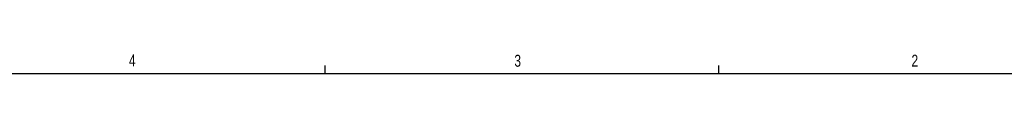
# Model space of a CAD drawing. Header units: inches. Extents: x 0.3 to 33.9, y 0.2 to 21.7.
# Tile 20 of 21: x 17.951 to 28.261, y 21.411 to 21.61. Entities that reach past the tile are written whole.
import ezdxf

# ---------------------------------------------------------------- set-up
doc = ezdxf.new("R2010")
doc.units = ezdxf.units.IN
doc.header["$MEASUREMENT"] = 0
doc.layers.add('SLD-0', color=7, linetype='Continuous', lineweight=25)
doc.styles.add('SLDTEXTSTYLE0', font='TXT', dxfattribs={"width": 0.75})

msp = doc.modelspace()

# ---------------------------------------------------------------- linework, layer by layer
at = {"layer": 'SLD-0'}
for p, q in [((21.148, 21.411), (21.148, 21.495)), ((25.273, 21.411), (25.273, 21.495)), ((0.523, 21.411), (33.523, 21.411))]:
    msp.add_line(p, q, dxfattribs=at)

# ---------------------------------------------------------------- texts
at = {"color": 7, "linetype": 'Continuous', "lineweight": 0, "char_height": 0.125, "attachment_point": 1, "style": 'SLDTEXTSTYLE0'}
for s, insert in [('4', (19.095, 21.61)), ('3', (23.131, 21.607)), ('2', (27.289, 21.608))]:
    msp.add_mtext(s, dxfattribs=dict(at, insert=insert))

doc.saveas('drawing.dxf')
